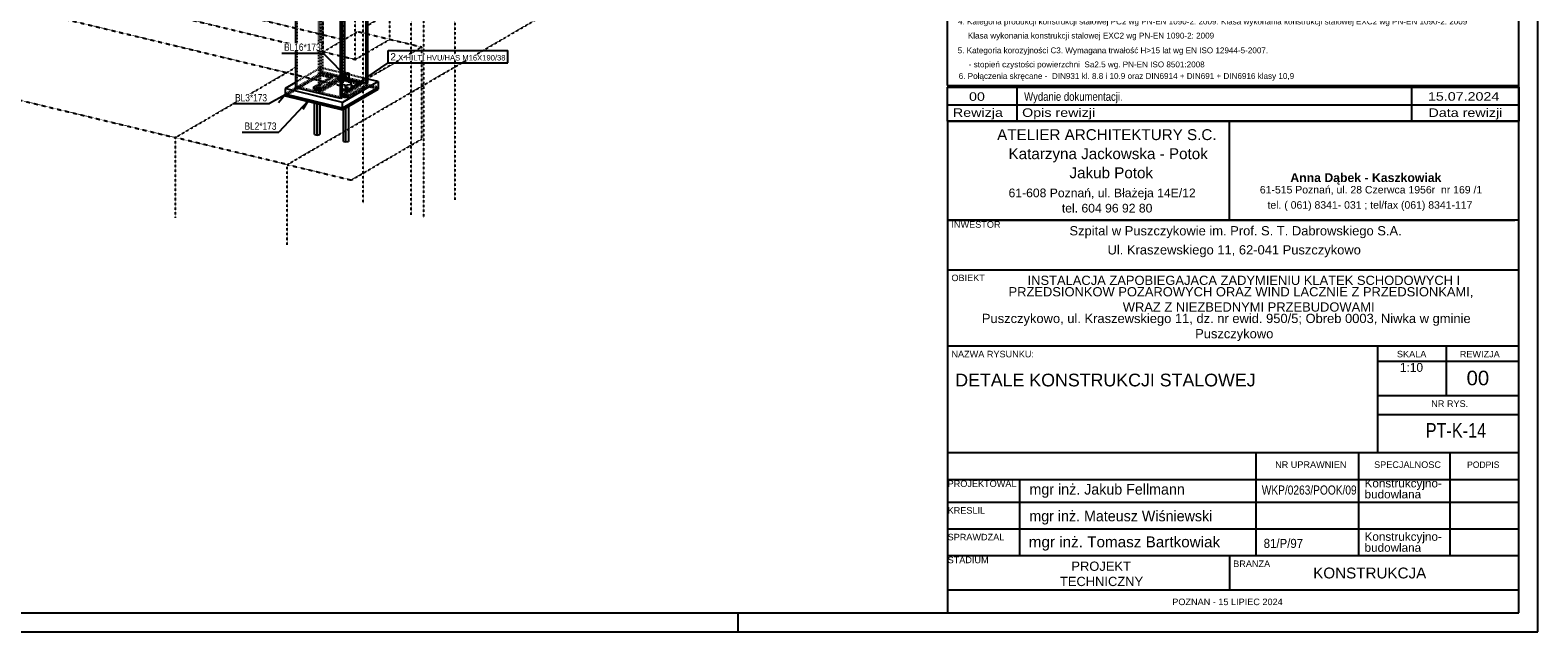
# Model space of a CAD drawing. Header units: millimetres. Extents: x 0 to 5940, y 0 to 4200.
# Tile 5 of 14: x 1981 to 5940, y 0 to 1578. Entities that reach past the tile are written whole.
import ezdxf

# ---------------------------------------------------------------- set-up
doc = ezdxf.new("R2010")
doc.units = ezdxf.units.MM
doc.linetypes.add('DXK_LINE_DOT2', pattern=[3.9198, 1.9599, -1.9599])
doc.linetypes.add('DXK_LINE_DOT4', pattern=[0.9408, 0.4704, -0.4704])
doc.styles.add('ar', font='txt', dxfattribs={"height": 0.2})
doc.styles.add('ari', font='txt', dxfattribs={"height": 0.2})
doc.styles.add('aria', font='txt', dxfattribs={"height": 0.2})
doc.styles.add('Arial', font='ARIAL.TTF', dxfattribs={"height": 0.2})
doc.styles.add('Arial Narrow', font='ARIALN.TTF', dxfattribs={"height": 0.2})
doc.styles.add('arialbd', font='txt', dxfattribs={"height": 0.2})

# ---------------------------------------------------------------- blocks, each defined once
blk = doc.blocks.new('Unknown-3252056-1268')
at = {"color": 7, "linetype": 'Continuous'}
for p, q in [((5940, 0), (5940, 4200)), ((5890, 50), (5890, 4150)), ((50, 50), (5890, 50)), ((3840, 0), (3840, 50)), ((0, 0), (5940, 0))]:
    blk.add_line(p, q, dxfattribs=at)
blk = doc.blocks.new('Part-3252056-1312 - 1291')
at = {"color": 8, "linetype": 'DXK_LINE_DOT2'}
for p, q in [((2744.9, 1945.1), (2749.5, 1947.8)), ((2744.9, 1466.7), (2744.9, 1945.1)), ((2744.9, 1945.1), (2801.5, 1931.5)), ((2749.5, 1469.4), (2749.5, 1947.8)), ((2867.2, 1919.4), (2749.5, 1947.8)), ((2682.2, 1908.6), (2677.6, 1905.9)), ((2677.6, 1905.9), (2677.6, 1840.7)), ((2795.3, 1877.5), (2677.6, 1905.9)), ((2682.2, 1430.2), (2682.2, 1908.6)), ((2738.7, 1895), (2682.2, 1908.6)), ((2801.5, 1931.5), (2738.7, 1895)), ((2743.3, 1893.8), (2806.1, 1930.4)), ((2801.5, 1453.1), (2801.5, 1931.5)), ((2806.1, 1930.4), (2806.1, 1883.8)), ((2862.6, 1916.8), (2806.1, 1930.4)), ((2738.7, 1416.5), (2738.7, 1895)), ((2743.3, 1415.4), (2743.3, 1893.8)), ((2799.9, 1880.2), (2743.3, 1893.8)), ((2806.1, 1809.5), (2806.1, 1759.8)), ((2744.9, 1466.7), (2749.5, 1469.4)), ((2801.5, 1453.1), (2744.9, 1466.7)), ((2749.5, 1469.4), (2867.2, 1441)), ((2677.6, 1427.5), (2682.2, 1430.2)), ((2682.2, 1430.2), (2738.7, 1416.5)), ((2738.7, 1416.5), (2801.5, 1453.1)), ((2799.9, 1448.4), (2743.3, 1415.4)), ((2743.3, 1415.4), (2799.9, 1401.8))]:
    blk.add_line(p, q, dxfattribs=at)
at = {"color": 5, "linetype": 'Continuous'}
for p, q in [((2862.6, 1916.8), (2867.2, 1919.4)), ((2862.6, 1438.3), (2862.6, 1916.8)), ((2867.2, 1441), (2867.2, 1919.4)), ((2795.3, 1877.5), (2799.9, 1880.2)), ((2795.3, 1399.1), (2795.3, 1877.5)), ((2799.9, 1401.8), (2799.9, 1880.2)), ((2806.1, 1883.8), (2806.1, 1809.5)), ((2677.6, 1840.7), (2677.6, 1427.5)), ((2806.1, 1759.8), (2806.1, 1452)), ((2795.3, 1399.1), (2677.6, 1427.5)), ((2806.1, 1452), (2799.9, 1448.4)), ((2862.6, 1438.3), (2806.1, 1452)), ((2867.2, 1441), (2862.6, 1438.3)), ((2799.9, 1401.8), (2795.3, 1399.1))]:
    blk.add_line(p, q, dxfattribs=at)
blk = doc.blocks.new('Part-3252056-1406 - 1291')
at = {"color": 8, "linetype": 'DXK_LINE_DOT2'}
for p, q in [((2743.5, 1479.7), (2677.6, 1441.3)), ((2743.5, 1464.9), (2743.5, 1479.7)), ((2867.2, 1449.9), (2743.5, 1479.7)), ((2743.5, 1464.9), (2649.9, 1410.4)), ((2894.9, 1428.4), (2743.5, 1464.9))]:
    blk.add_line(p, q, dxfattribs=at)
at = {"color": 5, "linetype": 'Continuous'}
for p, q in [((2677.6, 1441.3), (2649.9, 1425.2)), ((2894.9, 1443.3), (2801.3, 1388.8)), ((2894.9, 1428.4), (2801.3, 1373.9)), ((2894.9, 1443.3), (2867.2, 1449.9)), ((2894.9, 1443.3), (2894.9, 1428.4)), ((2649.9, 1425.2), (2649.9, 1410.4)), ((2801.3, 1388.8), (2649.9, 1425.2)), ((2649.9, 1410.4), (2801.3, 1373.9)), ((2801.3, 1373.9), (2801.3, 1388.8))]:
    blk.add_line(p, q, dxfattribs=at)
blk = doc.blocks.new('Part-3252056-1407 - 1291')
at = {"color": 8, "linetype": 'DXK_LINE_DOT2'}
for p, q in [((2649.9, 1407.6), (2743.5, 1462.1)), ((2725.6, 1428.3), (2725.8, 1429.4)), ((2725.6, 1425.6), (2725.6, 1428.3)), ((2726.2, 1427.3), (2725.6, 1428.3)), ((2725.8, 1426.6), (2725.6, 1425.6)), ((2725.6, 1425.6), (2726.2, 1424.5)), ((2725.8, 1429.4), (2727, 1430.4)), ((2727, 1427.6), (2725.8, 1426.6)), ((2727.6, 1426.4), (2726.2, 1427.3)), ((2727, 1430.4), (2773.8, 1457.6)), ((2773.8, 1454.8), (2727, 1427.6)), ((2727, 1427.6), (2727, 1430.4)), ((2729.7, 1425.7), (2727.6, 1426.4)), ((2729.7, 1422.9), (2729.7, 1425.7)), ((2732.3, 1425.3), (2729.7, 1425.7)), ((2737.8, 1425.4), (2735.1, 1425.2)), ((2740.2, 1425.9), (2737.8, 1425.4)), ((2742.1, 1426.7), (2740.2, 1425.9)), ((2788.9, 1454), (2742.1, 1426.7)), ((2742.1, 1423.9), (2788.9, 1451.2)), ((2742.1, 1423.9), (2742.1, 1426.7)), ((2743.5, 1462.1), (2743.5, 1464.9)), ((2743.5, 1462.1), (2773.8, 1454.8)), ((2773.8, 1457.6), (2773.8, 1454.8)), ((2788.9, 1451.2), (2788.9, 1454)), ((2849.5, 1436.6), (2788.9, 1451.2)), ((2802.7, 1412.1), (2849.5, 1439.4)), ((2802.7, 1409.3), (2849.5, 1436.6)), ((2864.6, 1435.7), (2817.8, 1408.5)), ((2817.8, 1405.7), (2864.6, 1432.9)), ((2849.5, 1439.4), (2849.5, 1436.6)), ((2864.6, 1432.9), (2864.6, 1435.7)), ((2894.9, 1425.6), (2864.6, 1432.9)), ((2726.2, 1424.5), (2727.6, 1423.6)), ((2727.6, 1423.6), (2729.7, 1422.9)), ((2729.7, 1422.9), (2732.3, 1422.5)), ((2735.1, 1425.2), (2732.3, 1425.3)), ((2732.3, 1422.5), (2735.1, 1422.4)), ((2735.1, 1422.4), (2737.8, 1422.6)), ((2737.8, 1422.6), (2740.2, 1423.1)), ((2740.2, 1423.1), (2742.1, 1423.9)), ((2801.3, 1410.1), (2801.5, 1411.1)), ((2801.3, 1407.3), (2801.3, 1410.1)), ((2801.9, 1409.1), (2801.3, 1410.1)), ((2801.5, 1408.4), (2801.3, 1407.3)), ((2801.3, 1407.3), (2801.9, 1406.3)), ((2801.5, 1411.1), (2802.7, 1412.1)), ((2802.7, 1409.3), (2801.5, 1408.4)), ((2803.3, 1408.2), (2801.9, 1409.1)), ((2801.9, 1406.3), (2803.3, 1405.4)), ((2802.7, 1409.3), (2802.7, 1412.1)), ((2805.4, 1407.5), (2803.3, 1408.2)), ((2803.3, 1405.4), (2805.4, 1404.7)), ((2805.4, 1404.7), (2805.4, 1407.5)), ((2808, 1407), (2805.4, 1407.5)), ((2805.4, 1404.7), (2808, 1404.2)), ((2810.8, 1406.9), (2808, 1407)), ((2808, 1404.2), (2810.8, 1404.1)), ((2813.5, 1407.1), (2810.8, 1406.9)), ((2810.8, 1404.1), (2813.5, 1404.4)), ((2815.9, 1407.7), (2813.5, 1407.1)), ((2813.5, 1404.4), (2815.9, 1404.9)), ((2817.8, 1408.5), (2815.9, 1407.7)), ((2815.9, 1404.9), (2817.8, 1405.7)), ((2817.8, 1405.7), (2817.8, 1408.5))]:
    blk.add_line(p, q, dxfattribs=at)
at = {"color": 5, "linetype": 'Continuous'}
for p, q in [((2801.3, 1373.9), (2894.9, 1428.4)), ((2801.3, 1371.1), (2894.9, 1425.6)), ((2894.9, 1428.4), (2894.9, 1425.6)), ((2801.3, 1373.9), (2649.9, 1410.4)), ((2649.9, 1410.4), (2649.9, 1407.6)), ((2649.9, 1407.6), (2801.3, 1371.1)), ((2801.3, 1371.1), (2801.3, 1373.9))]:
    blk.add_line(p, q, dxfattribs=at)
blk = doc.blocks.new('Part-3252056-1408 - 1291')
at = {"color": 8, "linetype": 'DXK_LINE_DOT2'}
for p, q in [((2649.9, 1405.8), (2743.5, 1460.3)), ((2725.6, 1423.7), (2725.6, 1425.6)), ((2727, 1425.7), (2725.8, 1424.7)), ((2773.8, 1453), (2727, 1425.7)), ((2727, 1425.7), (2727, 1427.6)), ((2742.1, 1422.1), (2788.9, 1449.3)), ((2743.5, 1460.3), (2743.5, 1462.1)), ((2743.5, 1460.3), (2773.8, 1453)), ((2773.8, 1454.8), (2773.8, 1453)), ((2788.9, 1449.3), (2788.9, 1451.2)), ((2849.5, 1434.7), (2788.9, 1449.3)), ((2802.7, 1407.5), (2849.5, 1434.7)), ((2817.8, 1403.8), (2864.6, 1431.1)), ((2849.5, 1436.6), (2849.5, 1434.7)), ((2864.6, 1431.1), (2864.6, 1432.9)), ((2894.9, 1423.8), (2864.6, 1431.1)), ((2725.8, 1424.7), (2725.6, 1423.7)), ((2725.6, 1423.7), (2726.2, 1422.7)), ((2726.2, 1422.7), (2727.6, 1421.8)), ((2727.6, 1421.8), (2729.7, 1421.1)), ((2729.7, 1421.1), (2729.7, 1422.9)), ((2729.7, 1421.1), (2732.3, 1420.6)), ((2732.3, 1420.6), (2735.1, 1420.5)), ((2735.1, 1420.5), (2737.8, 1420.7)), ((2737.8, 1420.7), (2740.2, 1421.3)), ((2740.2, 1421.3), (2742.1, 1422.1)), ((2742.1, 1422.1), (2742.1, 1423.9)), ((2801.3, 1405.5), (2801.3, 1407.3)), ((2801.5, 1406.5), (2801.3, 1405.5)), ((2801.3, 1405.5), (2801.9, 1404.4)), ((2802.7, 1407.5), (2801.5, 1406.5)), ((2801.9, 1404.4), (2803.3, 1403.5)), ((2802.7, 1407.5), (2802.7, 1409.3)), ((2803.3, 1403.5), (2805.4, 1402.8)), ((2805.4, 1402.8), (2805.4, 1404.7)), ((2805.4, 1402.8), (2808, 1402.4)), ((2808, 1402.4), (2810.8, 1402.3)), ((2810.8, 1402.3), (2813.5, 1402.5)), ((2813.5, 1402.5), (2815.9, 1403)), ((2815.9, 1403), (2817.8, 1403.8)), ((2817.8, 1403.8), (2817.8, 1405.7))]:
    blk.add_line(p, q, dxfattribs=at)
at = {"color": 5, "linetype": 'Continuous'}
for p, q in [((2801.3, 1371.1), (2894.9, 1425.6)), ((2894.9, 1425.6), (2894.9, 1423.8)), ((2801.3, 1371.1), (2649.9, 1407.6)), ((2649.9, 1407.6), (2649.9, 1405.8)), ((2649.9, 1405.8), (2801.3, 1369.3)), ((2801.3, 1369.3), (2894.9, 1423.8)), ((2801.3, 1369.3), (2801.3, 1371.1))]:
    blk.add_line(p, q, dxfattribs=at)
blk = doc.blocks.new('Bolt-3252056-1409 - 1291')
at = {"color": 7, "linetype": 'Continuous'}
for p, q in [((2802.3, 1464.2), (2803.5, 1465.7)), ((2803.5, 1465.7), (2806.6, 1466.7)), ((2806.6, 1466.7), (2810.6, 1467.1)), ((2810.6, 1467.1), (2814.6, 1466.6)), ((2814.6, 1466.6), (2817.4, 1465.4)), ((2817.4, 1465.4), (2818.2, 1463.9)), ((2799.9, 1443.6), (2802.3, 1444.1)), ((2799.9, 1436.4), (2809.5, 1434.1)), ((2803.1, 1462.7), (2802.3, 1464.2)), ((2802.3, 1440.1), (2802.3, 1464.2)), ((2805.9, 1461.5), (2803.1, 1462.7)), ((2809.9, 1461.1), (2805.9, 1461.5)), ((2809.5, 1434.1), (2823.4, 1436.8)), ((2809.5, 1422.1), (2809.5, 1434.1)), ((2813.9, 1461.4), (2809.9, 1461.1)), ((2817, 1462.4), (2813.9, 1461.4)), ((2818.2, 1463.9), (2817, 1462.4)), ((2818.2, 1439.8), (2818.2, 1463.9)), ((2824.1, 1442.6), (2818.2, 1444)), ((2823.4, 1436.8), (2824.1, 1442.6)), ((2823.4, 1436.8), (2823.4, 1424.7)), ((2823.4, 1424.7), (2824.1, 1430.6)), ((2823.5, 1425.6), (2825.2, 1427.6)), ((2825.2, 1427.6), (2824, 1429.8)), ((2824.1, 1430.6), (2824.1, 1442.6)), ((2825.2, 1424.9), (2825.2, 1427.6)), ((2727.7, 1304.8), (2727.7, 1387)), ((2799.9, 1424.4), (2809.5, 1422.1)), ((2802.1, 1423.2), (2799.9, 1424.1)), ((2799.9, 1421.3), (2802.1, 1420.4)), ((2807.7, 1422.5), (2802.1, 1423.2)), ((2802.1, 1420.4), (2809.5, 1419.5)), ((2809.5, 1422.1), (2823.4, 1424.7)), ((2809.5, 1419.5), (2817.1, 1420.1)), ((2817.1, 1422.9), (2811.5, 1422.4)), ((2821.4, 1424.4), (2817.1, 1422.9)), ((2817.1, 1420.1), (2822.9, 1422.1)), ((2822.9, 1422.1), (2825.2, 1424.9)), ((2734.2, 1303.2), (2734.2, 1385.5)), ((2741.1, 1383.8), (2741.1, 1304.6)), ((2741.4, 1307.5), (2741.4, 1383.7)), ((2803.4, 1286.6), (2803.4, 1370.5)), ((2809.9, 1285), (2809.9, 1374.3)), ((2816.8, 1378.3), (2816.8, 1286.3)), ((2817.1, 1289.2), (2817.1, 1378.5)), ((2741.1, 1304.6), (2741.4, 1307.5)), ((2727.7, 1304.8), (2734.2, 1303.2)), ((2734.2, 1303.2), (2741.1, 1304.6)), ((2803.4, 1286.6), (2809.9, 1285)), ((2809.9, 1285), (2816.8, 1286.3)), ((2816.8, 1286.3), (2817.1, 1289.2))]:
    blk.add_line(p, q, dxfattribs=at)
blk = doc.blocks.new('Part-3252056-4015 - 1291')
at = {"color": 4, "linetype": 'DXK_LINE_DOT4'}
for p, q in [((4814.8, 2725.4), (4890.3, 2769.4)), ((2655.8, 1225.7), (5184.6, 2698.5)), ((2867.2, 1591.2), (4625.1, 2614.9)), ((2361.5, 1296.6), (2677.6, 1480.7))]:
    blk.add_line(p, q, dxfattribs=at)
at = {"color": 6, "linetype": 'DXK_LINE_DOT4'}
for p, q in [((2655.8, 1225.7), (2361.5, 1296.6)), ((2361.5, 1296.6), (2361.5, 1086.2)), ((2655.8, 1015.2), (2655.8, 1225.7))]:
    blk.add_line(p, q, dxfattribs=at)
blk = doc.blocks.new('Part-3252056-4021 - 1291')
at = {"color": 4, "linetype": 'DXK_LINE_DOT4'}
for p, q in [((2855, 1909.6), (4948.5, 3128.9)), ((5074.7, 3098.5), (4948.5, 3128.9)), ((2981.1, 1879.2), (5074.7, 3098.5)), ((5074.7, 2313.2), (5074.7, 3098.5)), ((2855, 1124.3), (2855, 1909.6)), ((2855, 1909.6), (2981.1, 1879.2)), ((2981.1, 1093.9), (2981.1, 1879.2))]:
    blk.add_line(p, q, dxfattribs=at)
blk = doc.blocks.new('Part-3252056-4022 - 1291')
at = {"color": 6, "linetype": 'DXK_LINE_DOT4'}
for p, q in [((3014.8, 1871.1), (3095.9, 1918.4)), ((3095.9, 1918.4), (3095.9, 1133)), ((3014.8, 1085.8), (3014.8, 1871.1))]:
    blk.add_line(p, q, dxfattribs=at)
at = {"color": 4, "linetype": 'DXK_LINE_DOT4'}
for p, q in [((3062.3, 1926.5), (3095.9, 1918.4)), ((2981.1, 1879.2), (3014.8, 1871.1))]:
    blk.add_line(p, q, dxfattribs=at)
blk = doc.blocks.new('Part-3252056-4026 - 1291')
at = {"color": 4, "linetype": 'DXK_LINE_DOT4'}
for p, q in [((487.3, 2111.6), (2804.4, 1553.3)), ((2804.4, 1553.3), (2841.1, 1574.7)), ((2841.1, 1574.7), (3009.3, 1534.2))]:
    blk.add_line(p, q, dxfattribs=at)
at = {"color": 6, "linetype": 'DXK_LINE_DOT4'}
for p, q in [((127.2, 2076), (2824, 1426.2)), ((127.2, 1835), (2361.5, 1296.6)), ((3009.3, 1534.2), (2824, 1426.2)), ((3009.3, 1293.1), (3009.3, 1534.2)), ((2824, 1185.2), (3009.3, 1293.1)), ((2655.8, 1225.7), (2824, 1185.2))]:
    blk.add_line(p, q, dxfattribs=at)
blk = doc.blocks.new('Part-3252056-4028 - 1291')
at = {"color": 4, "linetype": 'DXK_LINE_DOT4'}
for p, q in [((433.2, 2552.9), (487.3, 2584.4)), ((433.2, 2552.9), (433.2, 2080.1)), ((433.2, 2552.9), (2750.3, 1994.6)), ((433.2, 2080.1), (2750.3, 1521.8)), ((2750.3, 1994.6), (2804.4, 2026.1)), ((2804.4, 1553.3), (2804.4, 2026.1)), ((2750.3, 1521.8), (2750.3, 1994.6)), ((2750.3, 1521.8), (2804.4, 1553.3))]:
    blk.add_line(p, q, dxfattribs=at)
blk = doc.blocks.new('Part-3252056-4031 - 1291')
at = {"color": 4, "linetype": 'DXK_LINE_DOT4'}
for p, q in [((2841.1, 2047.6), (2750.3, 1994.6)), ((2925.2, 2027.3), (2834.4, 1974.4)), ((2841.1, 2047.6), (2925.2, 2027.3)), ((2925.2, 1554.4), (2925.2, 2027.3)), ((2834.4, 1974.4), (2750.3, 1994.6)), ((2834.4, 1501.5), (2834.4, 1974.4)), ((2834.4, 1501.5), (2925.2, 1554.4)), ((2750.3, 1521.8), (2834.4, 1501.5))]:
    blk.add_line(p, q, dxfattribs=at)
blk = doc.blocks.new('Unknown-3252056-5447')
at = {"color": 7, "linetype": 'Continuous'}
for p, q in [((4390, 1340), (5890, 1340)), ((4390, 1340), (4390, 1080)), ((5130, 1080), (5130, 1340)), ((5890, 50), (5890, 1340)), ((4390, 1080), (5880, 1080)), ((4390, 1080), (4390, 50)), ((5890, 1080), (4390, 1080)), ((4390, 950), (5890, 950)), ((4390, 750), (5890, 750)), ((5520, 470), (5520, 750)), ((5700, 620), (5700, 750)), ((5520, 710), (5890, 710)), ((5520, 620), (5890, 620)), ((5520, 570), (5890, 570)), ((4390, 470), (5890, 470)), ((5200, 200), (5200, 470)), ((5470, 200), (5470, 470)), ((5710, 200), (5710, 470)), ((4390, 400), (5890, 400)), ((4580, 200), (4580, 400)), ((4390, 340), (5890, 340)), ((4390, 270), (5890, 270)), ((4550, 270), (5880, 270)), ((4390, 200), (5880, 200)), ((4590, 200), (5890, 200)), ((5130, 200), (5130, 110)), ((4390, 110), (5880, 110)), ((4390, 110), (5890, 110)), ((4390, 50), (5890, 50))]:
    blk.add_line(p, q, dxfattribs=at)
for s, height, style, p in [('ATELIER ARCHITEKTURY S.C.', 28.557, 'Arial', (4520, 1290)), ('Katarzyna Jackowska - Potok', 28.557, 'Arial', (4550, 1240)), ('Jakub Potok', 28.557, 'Arial', (4710, 1190)), ('Anna Dąbek - Kaszkowiak', 23.023, 'arialbd', (5290, 1180)), ('61-608 Poznań, ul. Błażeja 14E/12', 22.846, 'Arial', (4550, 1140)), ('61-515 Poznań, ul. 28 Czerwca 1956r  nr 169 /1', 19.633, 'Arial', (5210, 1150)), ('tel. 604 96 92 80', 22.846, 'Arial', (4690, 1100)), ('tel. ( 061) 8341- 031 ; tel/fax (061) 8341-117', 19.633, 'Arial', (5230, 1110)), ('INWESTOR', 17.13, 'Arial', (4400, 1060)), ('Szpital w Puszczykowie im. Prof. S. T. Dabrowskiego S.A.', 24.275, 'Arial', (4710, 1040)), ('Ul. Kraszewskiego 11, 62-041 Puszczykowo', 24.275, 'Arial', (4810, 990)), ('OBIEKT', 17.13, 'Arial', (4400, 920)), ('INSTALACJA ZAPOBIEGAJACA ZADYMIENIU KLATEK SCHODOWYCH I', 24.275, 'Arial', (4600, 910)), ('PRZEDSIONKOW POZAROWYCH ORAZ WIND LACZNIE Z PRZEDSIONKAMI,', 24.275, 'Arial', (4550, 880)), ('Puszczykowo, ul. Kraszewskiego 11, dz. nr ewid. 950/5; Obreb 0003, Niwka w gminie', 24.275, 'Arial', (4480, 810)), ('WRAZ Z NIEZBEDNYMI PRZEBUDOWAMI', 24.275, 'Arial', (4850, 840)), ('Puszczykowo', 24.275, 'Arial', (5040, 770)), ('NAZWA RYSUNKU:', 17.134, 'Arial', (4400, 720)), ('SKALA', 17.13, 'Arial', (5570, 720)), ('REWIZJA', 17.13, 'Arial', (5735, 720)), ('NR RYS.', 17.13, 'Arial', (5660, 590)), ('NR UPRAWNIEN', 17.134, 'Arial', (5250, 430)), ('SPECJALNOSC', 17.134, 'Arial', (5510, 430)), ('PODPIS', 16.8, 'ar', (5754.2, 430)), ('PROJEKTOWAL', 17.134, 'Arial', (4390, 380)), ('KRESLIL', 17.13, 'Arial', (4390, 310)), ('SPRAWDZAL', 17.13, 'Arial', (4390, 240)), ('STADIUM', 17.13, 'Arial', (4390, 180)), ('PROJEKT', 24.27, 'Arial', (4715, 160)), ('BRANZA', 17.13, 'Arial', (5140, 170)), ('KONSTRUKCJA', 28.558, 'Arial', (5350, 140)), ('TECHNICZNY', 24.27, 'Arial', (4685, 120)), ('POZNAN - 15 LIPIEC 2024', 17.134, 'Arial', (4980, 70))]:
    blk.add_text(s, height=height, dxfattribs=dict(at, style=style)).set_placement(p)
at = {"color": 7}
for s, height, style, p in [('DETALE KONSTRUKCJI STALOWEJ', 33.428, 'Arial', (4410, 643.8)), ('1:10', 23.33, 'aria', (5577.8, 682)), ('00', 38.2, 'Arial', (5752.8, 646.8)), ('Konstrukcyjno-', 21.967, 'Arial', (5485, 378.8)), ('mgr inż. Jakub Fellmann', 28, 'ari', (4605, 360)), ('budowlana', 21.97, 'Arial', (5485, 350)), ('mgr inż. Mateusz Wiśniewski', 28, 'ari', (4604.6, 289.8)), ('mgr inż. Tomasz Bartkowiak', 28.652, 'Arial', (4603.1, 221.6)), ('Konstrukcyjno-', 21.967, 'Arial', (5485, 238.8)), ('budowlana', 21.97, 'Arial', (5485, 210))]:
    blk.add_text(s, height=height, dxfattribs=dict(at, style=style)).set_placement(p)
at = {"color": 7, "style": 'Arial'}
for s, height, width, p in [('PT-K-14', 38.2, 0.8, (5645.4, 509.3)), ('WKP/0263/POOK/09', 23.877, 0.8, (5215, 360)), ('81/P/97', 23.88, 0.9, (5220, 220))]:
    blk.add_text(s, height=height, dxfattribs=dict(at, width=width)).set_placement(p)
blk = doc.blocks.new('Unknown-3252056-5448')
at = {"color": 7, "linetype": 'Continuous'}
for p, q in [((4389.2, 1429.1), (5890, 1429.1)), ((5890, 1429.1), (4389.2, 1429.1)), ((4389.2, 1429.1), (4389.2, 1382.2)), ((4572.1, 1429.1), (4572.1, 1382.2)), ((5608.6, 1429.1), (5608.6, 1382.2)), ((5890, 1429.1), (5890, 1382.2)), ((4389.2, 1382.2), (5890, 1382.2)), ((4389.2, 1382.2), (4389.2, 1340)), ((4389.2, 1382.2), (5890, 1382.2)), ((4572.1, 1382.2), (4572.1, 1340)), ((5608.6, 1382.2), (5608.6, 1340)), ((5890, 1382.2), (5890, 1340)), ((5890, 1340), (4389.2, 1340))]:
    blk.add_line(p, q, dxfattribs=at)
at = {"color": 7, "linetype": 'Continuous', "style": 'Arial'}
for s, height, width, p in [('00', 22.4, 1.196471, (4446.2, 1393)), ('Wydanie dokumentacji.', 22.397, 0.8, (4590.9, 1393)), ('15.07.2024', 22.4, 1.196471, (5651.4, 1393.3)), ('Rewizja', 22.4, 1.2, (4403.8, 1350.9)), ('Opis rewizji', 22.397, 1.2, (4585.6, 1350.9)), ('Data rewizji', 22.397, 1.2, (5652.8, 1350.7))]:
    blk.add_text(s, height=height, dxfattribs=dict(at, width=width)).set_placement(p)
blk = doc.blocks.new('Unknown-3252056-5449')
at = {"color": 7, "linetype": 'Continuous'}
for p, q in [((5890, 1806.2), (4389.2, 1806.2)), ((4389.2, 1806.2), (4389.2, 1433)), ((5890, 1433), (5890, 1806.2)), ((4389.2, 1433), (5890, 1433))]:
    blk.add_line(p, q, dxfattribs=at)
at = {"color": 7, "linetype": 'Continuous', "style": 'Arial'}
for s, height, p in [('UWAGI WYKONAWCZE:', 17.917, (4408, 1776.9)), ('1. Dokumentacje rozpatrywać łącznie z opisem technicznym konstrukcji oraz proj. innych branż', 15.23, (4417.3, 1743.5)), ('2. Wszystkie wymiary i rzędne sprawdzić na budowie. Ewentualne rozbieżności i ich konsekwencje wykonawcze', 15.2297, (4417.3, 1706)), ('wymagają rozwiązania po konsultacji z projektantem.', 15.23, (4445.5, 1668.5)), ('3. Stal profilowa S355JR lub S235JR (wg szczegółowych zestawień).', 15.23, (4417.3, 1630.9)), ('4. Kategoria produkcji konstrukcji stalowej PC2 wg PN-EN 1090-2: 2009. Klasa wykonania konstrukcji stalowej EXC2 wg PN-EN 1090-2: 2009', 15.2297, (4417.3, 1593.4)), ('Klasa wykonania konstrukcji stalowej EXC2 wg PN-EN 1090-2: 2009', 15.23, (4443.1, 1556.5)), ('5. Kategoria korozyjności C3. Wymagana trwałość H>15 lat wg EN ISO 12944-5-2007.', 15.23, (4416.4, 1517.8)), ('6. Połączenia skręcane -  DIN931 kl. 8.8 i 10.9 oraz DIN6914 + DIN691 + DIN6916 klasy 10,9', 15.23, (4419.1, 1450.5)), ('- stopień czystości powierzchni  Sa2.5 wg. PN-EN ISO 8501:2008', 15.23, (4445.5, 1480.9))]:
    blk.add_text(s, height=height, dxfattribs=at).set_placement(p)
blk = doc.blocks.new('Mark-3252056-4574 - 1291')
at = {"color": 7, "linetype": 'Continuous'}
blk.add_line((2710, 1392.2), (2696.5, 1370.6), dxfattribs=at)
at = {"color": 0}
blk.add_wipeout([(2627.5, 1317.1), (2627.5, 1337.1), (2543.5, 1337.1), (2543.5, 1317.1)], dxfattribs=at)
blk.add_wipeout([(2627.5, 1317.1), (2627.5, 1337.1), (2543.5, 1337.1), (2543.5, 1317.1)], dxfattribs=at)
at = {"color": 7, "linetype": 'Continuous'}
for p in [(2710, 1392.2), (2537.5, 1311.1)]:
    blk.add_line(p, (2633.5, 1311.1), dxfattribs=at)
at = {"color": 7, "style": 'Arial Narrow'}
blk.add_text('BL2*173', height=19.09, dxfattribs=at).set_placement((2543.5, 1317.1))
blk = doc.blocks.new('Mark-3252056-4312 - 1291')
at = {"linetype": 'Continuous'}
blk.add_hatch(color=7, dxfattribs=at).paths.add_polyline_path([(2833.7, 1427.7), (2810.2, 1417.7), (2828.1, 1435.9)])
at = {"color": 0}
blk.add_wipeout([(2941.3, 1498.8), (2941.3, 1518.8), (2926.5, 1518.8), (2926.5, 1498.8)], dxfattribs=at)
blk.add_wipeout([(2941.3, 1498.8), (2941.3, 1518.8), (2926.5, 1518.8), (2926.5, 1498.8)], dxfattribs=at)
at = {"color": 7, "linetype": 'Continuous'}
for p, q in [((2920.5, 1492.8), (2920.5, 1524.8)), ((2810.2, 1417.7), (2920.5, 1492.8))]:
    blk.add_line(p, q, dxfattribs=at)
at = {"color": 0}
blk.add_wipeout([(2960.6, 1498.8), (2960.6, 1518.8), (2947.3, 1518.8), (2947.3, 1498.8)], dxfattribs=at)
blk.add_wipeout([(2960.6, 1498.8), (2960.6, 1518.8), (2947.3, 1518.8), (2947.3, 1498.8)], dxfattribs=at)
at = {"color": 96, "style": 'Arial'}
blk.add_text('2', height=19.1, dxfattribs=at).set_placement((2926.5, 1498.8))
at = {"color": 0}
blk.add_wipeout([(3228.8, 1498.8), (3228.8, 1513.8), (2966.6, 1513.8), (2966.6, 1498.8)], dxfattribs=at)
blk.add_wipeout([(3228.8, 1498.8), (3228.8, 1513.8), (2966.6, 1513.8), (2966.6, 1498.8)], dxfattribs=at)
at = {"color": 7, "linetype": 'Continuous'}
for p, q in [((2920.5, 1524.8), (3234.8, 1524.8)), ((3234.8, 1492.8), (3234.8, 1524.8)), ((2920.5, 1492.8), (3234.8, 1492.8))]:
    blk.add_line(p, q, dxfattribs=at)
at = {"color": 96, "style": 'Arial'}
for s, height, p in [('x', 19.1, (2947.3, 1498.8)), ('HILTI HVU/', 14.33, (2966.6, 1498.8)), ('HAS M16X190/38', 14.326, (3068.8, 1498.8))]:
    blk.add_text(s, height=height, dxfattribs=at).set_placement(p)
blk = doc.blocks.new('Mark-3252056-4571 - 1291')
at = {"color": 7, "linetype": 'Continuous'}
blk.add_line((2820.4, 1447.4), (2799.2, 1461.6), dxfattribs=at)
at = {"color": 0}
blk.add_wipeout([(2743.7, 1524.2), (2743.7, 1544.2), (2647.4, 1544.2), (2647.4, 1524.2)], dxfattribs=at)
blk.add_wipeout([(2743.7, 1524.2), (2743.7, 1544.2), (2647.4, 1544.2), (2647.4, 1524.2)], dxfattribs=at)
at = {"color": 7, "linetype": 'Continuous'}
for p in [(2641.4, 1518.2), (2820.4, 1447.4)]:
    blk.add_line(p, (2749.7, 1518.2), dxfattribs=at)
at = {"color": 7, "style": 'Arial Narrow'}
blk.add_text('BL16*173', height=19.09, dxfattribs=at).set_placement((2647.4, 1524.2))
blk = doc.blocks.new('Mark-3252056-5331 - 1291')
at = {"color": 7, "linetype": 'Continuous'}
blk.add_line((2649.9, 1409), (2633.1, 1387.9), dxfattribs=at)
at = {"color": 0, "linetype": 'Continuous'}
blk.add_wipeout([(2602.9, 1391.6), (2602.9, 1411.6), (2518.8, 1411.6), (2518.8, 1391.6)], dxfattribs=at)
blk.add_wipeout([(2602.9, 1391.6), (2602.9, 1411.6), (2518.8, 1411.6), (2518.8, 1391.6)], dxfattribs=at)
at = {"color": 7, "linetype": 'Continuous'}
for p in [(2649.9, 1409), (2512.8, 1385.6)]:
    blk.add_line(p, (2608.9, 1385.6), dxfattribs=at)
at = {"color": 7, "linetype": 'Continuous', "style": 'Arial Narrow'}
blk.add_text('BL3*173', height=19.09, dxfattribs=at).set_placement((2518.8, 1391.6))

msp = doc.modelspace()

# ---------------------------------------------------------------- block references
for name in ['Unknown-3252056-1268', 'Part-3252056-4026 - 1291', 'Part-3252056-4021 - 1291', 'Part-3252056-4015 - 1291', 'Part-3252056-4028 - 1291', 'Part-3252056-4031 - 1291', 'Part-3252056-1312 - 1291', 'Part-3252056-4022 - 1291', 'Unknown-3252056-5449', 'Part-3252056-1406 - 1291', 'Bolt-3252056-1409 - 1291', 'Part-3252056-1407 - 1291', 'Part-3252056-1408 - 1291', 'Unknown-3252056-5448', 'Unknown-3252056-5447']:
    msp.add_blockref(name, (0, 0))

# ---------------------------------------------------------------- next in the draw order: block references
for name in ['Mark-3252056-4312 - 1291', 'Mark-3252056-4574 - 1291']:
    msp.add_blockref(name, (0, 0))

# ---------------------------------------------------------------- next in the draw order: block references
for name in ['Mark-3252056-4571 - 1291', 'Mark-3252056-5331 - 1291']:
    msp.add_blockref(name, (0, 0))

doc.saveas('drawing.dxf')
